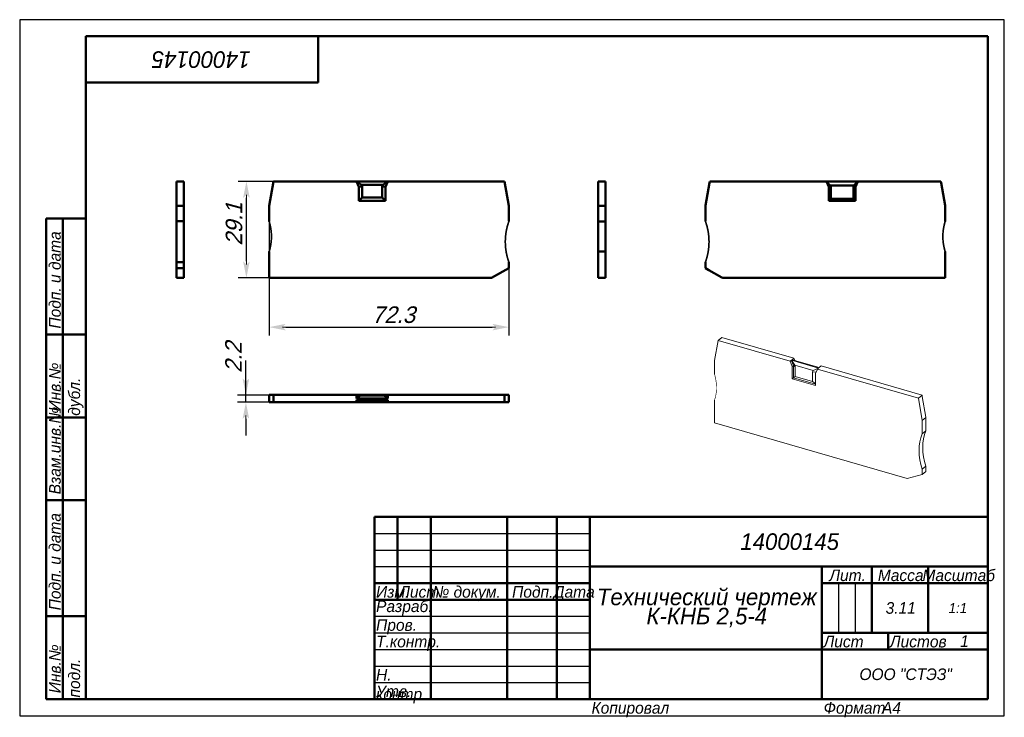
# Model space of a CAD drawing. Header units: millimetres. Extents: x 0 to 297, y 0 to 210.
import ezdxf

# ---------------------------------------------------------------- set-up
doc = ezdxf.new("R2010")
doc.units = ezdxf.units.MM
doc.styles.add('TextStyle_1', font='T-FLEX Type A.TTF', dxfattribs={"oblique": 15, "height": 5})
doc.dimstyles.new('DIM_ST_1', dxfattribs={"dimtxt": 5, "dimasz": 5, "dimexe": 2.5, "dimexo": 0, "dimtad": 1, "dimrnd": 0.01, "dimdsep": 46, "dimtxsty": 'TextStyle_1', "dimblk": 'Arrow_3_C7_Status', "dimcen": 0.09, "dimclrd": 7, "dimclre": 7, "dimclrt": 7, "dimazin": 0, "dimtfac": 1, "dimtdec": 0, "dimtmove": 0, "dimatfit": 0, "dimldrblk": 'NONE', "dimfxl": 1, "dimtvp": 1, "dimtolj": 1, "dimarcsym": 0})
doc.dimstyles.new('DIM_ST_2', dxfattribs={"dimtxt": 5, "dimasz": 5, "dimexe": 2.5, "dimexo": 0, "dimtad": 1, "dimrnd": 0.01, "dimdsep": 46, "dimtxsty": 'TextStyle_1', "dimblk": 'Arrow_3_C7_Status', "dimcen": 0.09, "dimclrd": 7, "dimclre": 7, "dimclrt": 7, "dimazin": 0, "dimtfac": 1, "dimtdec": 0, "dimtmove": 0, "dimatfit": 0, "dimldrblk": 'NONE', "dimfxl": 1, "dimtvp": 1, "dimtolj": 1, "dimarcsym": 0})

# ---------------------------------------------------------------- blocks, each defined once
blk = doc.blocks.new('Arrow_3_C7_Status')
at = {"color": 7, "lineweight": 0, "flags": 128}
blk.add_lwpolyline([(-1, 0), (-0.8, 0)], dxfattribs=at)
at = {"color": 7}
blk.add_solid([(-1, -0.2), (0, 0), (-0.8, 0), (-1, 0.2)], dxfattribs=at)
blk = doc.blocks.new('*D5')
at = {"color": 7, "lineweight": -2}
for p, q in [((76.56, 161.21), (65.89, 161.21)), ((68.39, 137.11), (68.39, 156.21)), ((75.26, 132.11), (65.89, 132.11))]:
    blk.add_line(p, q, dxfattribs=at)
at = {"layer": 'Defpoints', "color": 0}
for p in [(68.39, 161.21), (76.56, 161.21), (75.26, 132.11)]:
    blk.add_point(p, dxfattribs=at)
at = {"color": 7, "lineweight": -2, "xscale": 5, "yscale": 5, "zscale": 5}
for p, rotation in [((68.39, 161.21), 90), ((68.39, 132.11), 270)]:
    blk.add_blockref('Arrow_3_C7_Status', p, dxfattribs=dict(at, rotation=rotation))
blk = doc.blocks.new('_None')
blk = doc.blocks.new('*D6')
at = {"color": 7, "lineweight": -2}
for p, q in [((75.26, 149.1), (75.26, 114.75)), ((147.56, 136.83), (147.56, 114.75)), ((80.26, 117.25), (142.56, 117.25))]:
    blk.add_line(p, q, dxfattribs=at)
at = {"layer": 'Defpoints', "color": 0}
for p in [(75.26, 149.1), (147.56, 136.83), (147.56, 117.25)]:
    blk.add_point(p, dxfattribs=at)
at = {"color": 7, "lineweight": -2, "xscale": 5, "yscale": 5, "zscale": 5}
for p, rotation in [((75.26, 117.25), 180), ((147.56, 117.25), 360)]:
    blk.add_blockref('Arrow_3_C7_Status', p, dxfattribs=dict(at, rotation=rotation))
blk = doc.blocks.new('*D7')
at = {"color": 7, "lineweight": -2}
for p, q in [((68.24, 96.77), (68.24, 107.19)), ((68.24, 101.77), (68.24, 106.77)), ((76.56, 96.77), (65.74, 96.77)), ((68.24, 94.57), (68.24, 96.77)), ((76.56, 94.57), (65.74, 94.57)), ((68.24, 89.57), (68.24, 84.57))]:
    blk.add_line(p, q, dxfattribs=at)
at = {"layer": 'Defpoints', "color": 0}
for p in [(68.24, 96.77), (76.56, 96.77), (76.56, 94.57)]:
    blk.add_point(p, dxfattribs=at)
at = {"color": 7, "lineweight": -2, "xscale": 5, "yscale": 5, "zscale": 5}
for p, rotation in [((68.24, 96.77), 270), ((68.24, 94.57), 90)]:
    blk.add_blockref('Arrow_3_C7_Status', p, dxfattribs=dict(at, rotation=rotation))
blk = doc.blocks.new('_FR1Страница_1')
at = {"color": 7, "lineweight": 25, "flags": 128}
for points in [[(0, 210), (0, 0)], [(297, 210), (0, 210)], [(297, 0), (297, 210)], [(107, 55), (172, 55)], [(107, 50), (172, 50)], [(107, 45), (172, 45)], [(247, 40), (247, 25)], [(252, 40), (252, 25)], [(107, 30), (172, 30)], [(107, 25), (172, 25)], [(107, 20), (172, 20)], [(242, 20), (292, 20)], [(107, 15), (172, 15)], [(107, 10), (172, 10)], [(0, 0), (297, 0)]]:
    blk.add_lwpolyline(points, dxfattribs=at)
at = {"color": 7, "lineweight": 50, "flags": 128}
for points in [[(20, 5), (20, 205)], [(20, 205), (292, 205)], [(90, 191), (90, 205)], [(292, 205), (292, 5)], [(20, 191), (90, 191)], [(8, 5), (8, 150)], [(8, 150), (20, 150)], [(13, 150), (13, 5)], [(8, 115), (20, 115)], [(8, 90), (20, 90)], [(20, 65), (8, 65)], [(107, 5), (107, 60)], [(107, 60), (292, 60)], [(114, 60), (114, 35)], [(124, 60), (124, 5)], [(147, 60), (147, 5)], [(162, 60), (162, 5)], [(172, 60), (172, 5)], [(172, 45), (292, 45)], [(242, 45), (242, 5)], [(257, 45), (257, 25)], [(274, 45), (274, 25)], [(107, 40), (172, 40)], [(242, 40), (292, 40)], [(107, 35), (172, 35)], [(8, 30), (20, 30)], [(242, 25), (292, 25)], [(262, 25), (262, 20)], [(172, 20), (292, 20)], [(20, 5), (8, 5)], [(292, 5), (20, 5)]]:
    blk.add_lwpolyline(points, dxfattribs=at)
at = {"color": 7}
for s, insert, char_height, width, attachment_point, rotation in [('\\pl0.5;{\\fT-FLEX Type A|b0|i1;\\l14000145 \\P}', (55, 198), 5, 72.5, 5, 180), ('\\pl0.5;{\\fT-FLEX Type A|b0|i1;\\l Подп. и дата\\P}', (8.875, 115), 3.5, 36.75, 1, 90), ('\\pl0.5;{\\fT-FLEX Type A|b0|i1;\\l\\P}', (16.5, 132.5), 3.5, 36.75, 5, 90), ('\\pl0.5;{\\fT-FLEX Type A|b0|i1;\\l Инв.№ дубл.\\P}', (8.875, 90), 3.5, 26.75, 1, 90), ('\\pl0.5;{\\fT-FLEX Type A|b0|i1;\\l\\P}', (16.5, 102.5), 3.5, 26.75, 5, 90), ('\\pl0.5;{\\fT-FLEX Type A|b0|i1;\\l Взам.инв.№\\P}', (8.875, 65), 3.5, 26.75, 1, 90), ('\\pl0.5;{\\fT-FLEX Type A|b0|i1;\\l\\P}', (16.5, 77.5), 3.5, 26.75, 5, 90), ('\\pl0.5;{\\fT-FLEX Type A|b0|i1;\\l Подп. и дата\\P}', (8.875, 30), 3.5, 36.75, 1, 90), ('\\pl0.5;{\\fT-FLEX Type A|b0|i1;\\l\\P}', (16.5, 47.5), 3.5, 36.75, 5, 90), ('\\pl0.5;{\\fT-FLEX Type A|b0|i1;\\l Инв.№ подл.\\P}', (8.875, 5), 3.5, 26.75, 1, 90), ('\\pl0.5;{\\fT-FLEX Type A|b0|i1;\\l\\H0.857143x;\\P}', (16.5, 17.5), 3.5, 26.75, 5, 90)]:
    blk.add_mtext(s, dxfattribs=dict(at, insert=insert, char_height=char_height, width=width, attachment_point=attachment_point, rotation=rotation))
for s, insert, char_height, width, attachment_point in [('{\\fT-FLEX Type A|b0|i1;\\l\\P}', (110.5, 59.125), 3.5, 8.75, 2), ('{\\fT-FLEX Type A|b0|i1;\\l\\P}', (114, 59.125), 3.5, 11.75, 1), ('{\\fT-FLEX Type A|b0|i1;\\l \\P}', (124, 59.125), 3.5, 24.75, 1), ('{\\fT-FLEX Type A|b0|i1;\\l\\P}', (162, 59.125), 3.5, 11.75, 1), ('{\\fT-FLEX Type A|b0|i1;\\l\\fT-FLEX Type A|b0|i0;\\P}', (110.5, 54.125), 3.5, 8.75, 2), ('{\\fT-FLEX Type A|b0|i1;\\l\\P}', (114, 54.125), 3.5, 11.75, 1), ('{\\fT-FLEX Type A|b0|i1;\\l \\P}', (124, 54.125), 3.5, 24.75, 1), ('{\\fT-FLEX Type A|b0|i1;\\l\\P}', (162, 54.125), 3.5, 11.75, 1), ('\\pl0.5;{\\fT-FLEX Type A|b0|i1;\\l14000145 \\P}', (232, 52.5), 5, 122.5, 5), ('{\\fT-FLEX Type A|b0|i1;\\l\\P}', (110.5, 49.125), 3.5, 8.75, 2), ('{\\fT-FLEX Type A|b0|i1;\\l\\P}', (114, 49.125), 3.5, 11.75, 1), ('{\\fT-FLEX Type A|b0|i1;\\l \\P}', (124, 49.125), 3.5, 24.75, 1), ('{\\fT-FLEX Type A|b0|i1;\\l\\P}', (162, 49.125), 3.5, 11.75, 1), ('{\\fT-FLEX Type A|b0|i1;\\l \\P}', (110.5, 44.125), 3.5, 8.75, 2), ('{\\fT-FLEX Type A|b0|i1;\\l\\P}', (114, 44.125), 3.5, 11.75, 1), ('{\\fT-FLEX Type A|b0|i1;\\l \\P}', (124, 44.125), 3.5, 24.75, 1), ('{\\fT-FLEX Type A|b0|i1;\\l\\P}', (162, 44.125), 3.5, 11.75, 1), ('\\pl0.5;{\\fT-FLEX Type A|b0|i1;\\lЛит.\\P}', (249.5, 44.125), 3.5, 16.75, 2), ('\\pl0.5;{\\fT-FLEX Type A|b0|i1;\\lМасса\\P}', (265.5, 44.125), 3.5, 18.75, 2), ('\\pl0.5;{\\fT-FLEX Type A|b0|i1;\\lМасштаб\\P}', (283, 44.125), 3.5, 19.75, 2), ('\\pl0.5;{\\fT-FLEX Type A|b0|i1;\\lИзм.\\H0.857143x;\\P}', (107, 39.125), 3.5, 8.75, 1), ('\\pl0.5;{\\fT-FLEX Type A|b0|i1;\\lЛист\\fT-FLEX Type A|b0|i0;\\H0.857143x;\\P}', (114, 39.125), 3.5, 11.75, 1), ('\\pl0.5;{\\fT-FLEX Type A|b0|i1;\\l№ докум.\\P}', (124, 39.125), 3.5, 24.75, 1), ('\\pl0.5;{\\fT-FLEX Type A|b0|i1;\\lПодп.\\P}', (154.5, 39.125), 3.5, 16.75, 2), ('\\pl0.5;{\\fT-FLEX Type A|b0|i1;\\lДата\\fT-FLEX Type A|b0|i0;\\H0.857143x;\\P}', (167, 39.125), 3.5, 11.75, 2), ('\\pl0.5;{\\fT-FLEX Type A|b0|i1;\\lРазраб.\\P}', (107, 32.5), 3.5, 18.75, 4), ('\\pl0.5;{\\fT-FLEX Type A|b0|i1;\\l\\P}', (124, 34.125), 3.5, 24.75, 1), ('\\pl0.5;{\\fT-FLEX Type A|b0|i1;\\l\\H0.857143x;\\P}', (162, 34.125), 3.5, 11.75, 1), ('\\pl0.5;{\\fT-FLEX Type A|b0|i1;\\l3.11\\P}', (265.5, 32.5), 3.5, 18.75, 5), ('{\\fT-FLEX Type A|b0|i1;\\l1:1\\P}', (283, 32.5), 3, 19.5, 5), ('\\pl0.5;{\\fT-FLEX Type A|b0|i1;\\l\\P}', (244.5, 32.5), 3.5, 6.75, 5), ('\\pl0.5;{\\fT-FLEX Type A|b0|i1;\\l\\P}', (249.5, 32.5), 3.5, 6.75, 5), ('\\pl0.5;{\\fT-FLEX Type A|b0|i1;\\l\\P}', (254.5, 32.5), 3.5, 6.75, 5), ('\\pl0.5;{\\fT-FLEX Type A|b0|i1;\\l\\H0.857143x;\\P}', (283, 32.5), 3.5, 19.75, 5), ('\\pl0.5;{\\fT-FLEX Type A|b0|i1;\\lПров.\\P}', (107, 29.125), 3.5, 18.75, 1), ('\\pl0.5;{\\fT-FLEX Type A|b0|i1;\\l\\P}', (124, 29.125), 3.5, 24.75, 1), ('\\pl0.5;{\\fT-FLEX Type A|b0|i1;\\l\\P}', (162, 29.125), 3.5, 11.75, 1), ('\\pl0.5;{\\fT-FLEX Type A|b0|i1;\\lТ.контр.\\P}', (107, 24.125), 3.5, 18.75, 1), ('\\pl0.5;{\\fT-FLEX Type A|b0|i1;\\l\\P}', (124, 24.125), 3.5, 24.75, 1), ('\\pl0.5;{\\fT-FLEX Type A|b0|i1;\\l\\H0.857143x;\\P}', (162, 24.125), 3.5, 11.75, 1), ('\\pl0.5;{\\fT-FLEX Type A|b0|i1;\\lЛист\\P}', (242, 24.125), 3.5, 11.75, 1), ('\\pl0.5;{\\fT-FLEX Type A|b0|i1;\\l\\H0.857143x;\\P}', (257, 24.125), 3.5, 11.75, 2), ('\\pl0.5;{\\fT-FLEX Type A|b0|i1;\\lЛистов\\P}', (262, 24.125), 3.5, 17.75, 1), ('{\\fT-FLEX Type A|b0|i1;\\l1\\P}', (285, 22.5), 3.5, 15.75, 5), ('\\pl0.5;{\\fT-FLEX Type A|b0|i1;\\l\\H0.857143x;\\P}', (285, 24.125), 3.5, 15.75, 2), ('{\\fT-FLEX Type A|b0|i1;\\l\\P}', (257, 22.5), 3.5, 11.75, 5), ('\\pl0.5;{\\fT-FLEX Type A|b0|i1;\\l\\P}', (107, 19.125), 3.5, 18.75, 1), ('\\pl0.5;{\\fT-FLEX Type A|b0|i1;\\l\\P}', (124, 19.125), 3.5, 24.75, 1), ('\\pl0.5;{\\fT-FLEX Type A|b0|i1;\\l\\P}', (162, 19.125), 3.5, 11.75, 1), ('{\\fT-FLEX Type A|b0|i1;\\l}', (207, 20), 3, 71.5, 5), ('\\pl0.5;{\\fT-FLEX Type A|b0|i1;\\lН. контр.\\P}', (107, 14.125), 3.5, 18.75, 1), ('\\pl0.5;{\\fT-FLEX Type A|b0|i1;\\l\\P}', (124, 14.125), 3.5, 24.75, 1), ('\\pl0.5;{\\fT-FLEX Type A|b0|i1;\\l\\H0.857143x;\\P}', (162, 14.125), 3.5, 11.75, 1), ('\\pl0.6;{\\fT-FLEX Type A|b0|i1;\\l \\P}', (207, 12.5), 3.5, 71.75, 5), ('\\pl0.5;{\\fT-FLEX Type A|b0|i1;\\lООО "СТЭЗ"\\P}', (267, 12.5), 3.5, 51.75, 5), ('\\pl0.5;{\\fT-FLEX Type A|b0|i1;\\lУтв.\\P}', (107, 9.125), 3.5, 18.75, 1), ('\\pl0.5;{\\fT-FLEX Type A|b0|i1;\\l\\P}', (124, 9.125), 3.5, 24.75, 1), ('\\pl0.5;{\\fT-FLEX Type A|b0|i1;\\l\\H0.857143x;\\P}', (162, 9.125), 3.5, 11.75, 1), ('\\pl0.5;{\\fT-FLEX Type A|b0|i1;\\lКопировал\\P}', (172, 4.125), 3.5, 23.566, 1), ('\\pl0.5;{\\fT-FLEX Type A|b0|i1;\\l\\P}', (193.816, 4.125), 3.5, 40.967, 1), ('\\pl0.5;{\\fT-FLEX Type A|b0|i1;\\lФормат\\P}', (242, 4.125), 3.5, 18.675, 1), ('\\pl0.5;{\\fT-FLEX Type A|b0|i1;\\l\\P}', (258.925, 4.125), 3.5, 9.825, 1), ('{\\fT-FLEX Type A|b0|i1;\\lA4\\P}', (262.962, 4.125), 3.5, 9.825, 2)]:
    blk.add_mtext(s, dxfattribs=dict(at, insert=insert, char_height=char_height, width=width, attachment_point=attachment_point))
at = {"color": 7, "insert": (207, 32.5), "char_height": 5, "width": 72.5, "attachment_point": 5, "line_spacing_factor": 0.692771}
blk.add_mtext('\\pl0.5;{\\fT-FLEX Type A|b0|i1;\\lТехнический чертеж\\PК-КНБ 2,5-4\\P}', dxfattribs=at)
blk = doc.blocks.new('Страница_1')
at = {"color": 7, "lineweight": 50, "flags": 128}
for points in [[(47.28, 161.212), (49.48, 161.212)], [(47.28, 161.212), (47.28, 153.839)], [(49.48, 160.799), (49.48, 161.212)], [(49.48, 160.799), (49.48, 153.925)], [(75.262, 153.839), (76.562, 161.212)], [(76.562, 161.212), (101.615, 161.212)], [(103.113, 160.212), (101.615, 161.212)], [(101.615, 161.212), (102.312, 159.535)], [(101.615, 161.212), (111.059, 161.212)], [(109.56, 160.212), (111.059, 161.212)], [(110.362, 159.535), (111.059, 161.212)], [(111.059, 161.212), (146.262, 161.212)], [(146.262, 161.212), (147.562, 153.839)], [(176.715, 161.212), (174.515, 161.212)], [(174.515, 160.799), (174.515, 161.212)], [(174.515, 153.925), (174.515, 160.799)], [(176.715, 153.839), (176.715, 161.212)], [(208.074, 160.799), (206.862, 153.925)], [(208.074, 160.799), (208.147, 161.212)], [(243.35, 161.212), (208.147, 161.212)], [(243.35, 161.212), (244.047, 159.535)], [(243.35, 161.212), (244.498, 160.012)], [(243.35, 161.212), (252.794, 161.212)], [(252.794, 161.212), (251.645, 160.012)], [(252.097, 159.535), (252.794, 161.212)], [(277.847, 161.212), (252.794, 161.212)], [(277.92, 160.799), (277.847, 161.212)], [(279.132, 153.925), (277.92, 160.799)], [(102.312, 159.535), (103.312, 159.735)], [(102.312, 159.535), (102.312, 155.312)], [(103.113, 160.212), (109.56, 160.212)], [(103.113, 160.212), (103.312, 159.735)], [(103.312, 156.312), (103.312, 159.735)], [(109.56, 160.212), (109.362, 159.735)], [(109.362, 156.312), (109.362, 159.735)], [(110.362, 159.535), (109.362, 159.735)], [(110.362, 155.312), (110.362, 159.535)], [(244.047, 159.535), (244.647, 159.655)], [(244.047, 159.535), (244.047, 155.312)], [(244.498, 160.012), (251.645, 160.012)], [(244.498, 160.012), (244.647, 159.655)], [(244.647, 155.912), (244.647, 159.655)], [(251.645, 160.012), (251.497, 159.655)], [(252.097, 159.535), (251.497, 159.655)], [(251.497, 155.912), (251.497, 159.655)], [(252.097, 155.312), (252.097, 159.535)], [(102.312, 155.312), (103.312, 156.312)], [(102.312, 155.312), (110.362, 155.312)], [(103.312, 156.312), (109.362, 156.312)], [(110.362, 155.312), (109.362, 156.312)], [(244.047, 155.312), (244.647, 155.912)], [(244.047, 155.312), (252.097, 155.312)], [(244.647, 155.912), (251.497, 155.912)], [(252.097, 155.312), (251.497, 155.912)], [(47.28, 153.839), (47.28, 149.192)], [(47.28, 153.839), (49.48, 153.839)], [(49.48, 153.925), (49.48, 153.839)], [(49.48, 153.839), (49.48, 149.192)], [(75.262, 149.105), (75.262, 153.839)], [(147.562, 153.839), (147.562, 149.192)], [(174.515, 153.925), (174.515, 153.839)], [(176.715, 153.839), (174.515, 153.839)], [(174.515, 149.105), (174.515, 153.839)], [(176.715, 149.105), (176.715, 153.839)], [(206.862, 153.925), (206.847, 153.839)], [(206.847, 153.839), (206.847, 149.192)], [(279.132, 153.925), (279.147, 153.839)], [(279.147, 149.105), (279.147, 153.839)], [(49.48, 149.192), (47.28, 149.192)], [(47.28, 149.192), (47.28, 136.832)], [(49.48, 149.192), (49.48, 136.832)], [(174.515, 149.105), (176.715, 149.105)], [(174.515, 144.586), (174.515, 149.105)], [(176.715, 144.586), (176.715, 149.105)], [(176.715, 146.101), (176.715, 146.285)], [(176.715, 145.698), (176.715, 145.754)], [(47.28, 144.811), (47.28, 144.811)], [(174.515, 140.068), (174.515, 144.586)], [(176.715, 140.068), (176.715, 144.586)], [(75.262, 132.112), (75.262, 140.068)], [(174.515, 140.068), (176.715, 140.068)], [(174.515, 132.112), (174.515, 140.068)], [(176.715, 132.112), (176.715, 140.068)], [(279.147, 132.112), (279.147, 140.068)], [(47.28, 136.832), (47.28, 135.006)], [(49.48, 136.832), (47.28, 136.832)], [(49.48, 136.832), (49.48, 135.006)], [(147.562, 136.832), (147.562, 135.006)], [(206.847, 136.832), (206.847, 135.006)], [(47.28, 135.006), (49.48, 135.006)], [(47.28, 135.006), (47.28, 132.112)], [(49.48, 134.435), (49.48, 135.006)], [(49.48, 134.435), (49.48, 132.237)], [(147.562, 135.006), (142.341, 132.112)], [(207.877, 134.435), (206.847, 135.006)], [(207.877, 134.435), (211.841, 132.237)], [(47.28, 132.112), (49.48, 132.112)], [(49.48, 132.237), (49.48, 132.112)], [(142.341, 132.112), (75.262, 132.112)], [(176.715, 132.112), (174.515, 132.112)], [(211.841, 132.237), (212.068, 132.112)], [(212.068, 132.112), (279.147, 132.112)], [(75.262, 94.574), (75.262, 96.774)], [(75.277, 96.774), (75.262, 96.774)], [(75.277, 96.774), (76.489, 96.774)], [(76.489, 96.774), (76.562, 96.774)], [(76.562, 94.574), (76.562, 96.774)], [(76.562, 96.774), (101.615, 96.774)], [(101.615, 95.674), (101.615, 96.774)], [(102.312, 96.774), (101.615, 96.774)], [(101.615, 95.674), (102.763, 96.574)], [(111.059, 95.674), (101.615, 95.674)], [(101.615, 95.274), (101.615, 94.574)], [(103.113, 94.674), (101.615, 95.274)], [(101.615, 95.274), (111.059, 95.274)], [(102.312, 96.774), (102.312, 96.22)], [(110.362, 96.774), (102.312, 96.774)], [(109.91, 96.574), (102.763, 96.574)], [(109.56, 94.674), (111.059, 95.274)], [(111.059, 95.674), (109.91, 96.574)], [(110.362, 96.774), (110.362, 96.22)], [(111.059, 96.774), (110.362, 96.774)], [(111.059, 95.674), (111.059, 96.774)], [(111.059, 96.774), (146.262, 96.774)], [(111.059, 95.274), (111.059, 94.574)], [(146.335, 96.774), (146.262, 96.774)], [(146.262, 94.574), (146.262, 96.774)], [(146.335, 96.774), (147.547, 96.774)], [(147.547, 96.774), (147.562, 96.774)], [(147.562, 94.574), (147.562, 96.774)], [(75.262, 94.574), (76.562, 94.574)], [(76.562, 94.574), (101.615, 94.574)], [(101.615, 94.574), (102.312, 94.574)], [(102.312, 94.574), (102.312, 94.995)], [(102.312, 94.574), (110.362, 94.574)], [(103.113, 94.674), (109.56, 94.674)], [(110.362, 94.574), (110.362, 94.995)], [(110.362, 94.574), (111.059, 94.574)], [(111.059, 94.574), (146.262, 94.574)], [(146.262, 94.574), (147.562, 94.574)]]:
    blk.add_lwpolyline(points, dxfattribs=at)
at = {"color": 7, "linetype": 'Continuous', "lineweight": 50, "const_width": 0.5}
for points in [[(75.943, 144.586, 0.0749612), (75.262, 149.105, 0.0749612)], [(147.562, 149.192, 0.1764751), (147.562, 136.832, 0.1764751)], [(206.847, 136.832, 0.1764751), (206.847, 149.192, 0.1764751)], [(279.147, 149.105, 0.0749612), (278.466, 144.586, 0.0749612)], [(75.262, 140.068, 0.0749612), (75.943, 144.586, 0.0749612)], [(278.466, 144.586, 0.0749612), (279.147, 140.068, 0.0749612)]]:
    blk.add_lwpolyline(points, format="xyb", dxfattribs=at)
at = {"color": 7, "lineweight": 18, "flags": 128}
for points in [[(209.606, 107.149), (210.732, 113.209)], [(210.732, 113.209), (211.832, 114.162)], [(210.732, 113.209), (232.429, 106.946)], [(211.832, 114.162), (233.529, 107.898)], [(209.606, 103.049), (209.606, 107.149)], [(232.779, 107.249), (232.429, 106.946)], [(232.429, 106.946), (233.032, 105.319)], [(233.776, 105.748), (232.779, 107.249)], [(232.823, 107.129), (232.779, 107.249)], [(232.779, 107.249), (240.957, 104.888)], [(232.823, 107.129), (233.382, 105.623)], [(232.979, 107.422), (233.529, 107.898)], [(241.157, 105.061), (232.979, 107.422)], [(233.793, 107.187), (233.529, 107.898)], [(233.032, 105.319), (233.382, 105.623)], [(233.032, 105.319), (233.032, 101.662)], [(233.382, 105.623), (233.382, 101.965)], [(233.382, 105.623), (233.948, 105.286)], [(233.776, 105.748), (233.948, 105.286)], [(233.776, 105.748), (239.359, 104.137)], [(233.948, 102.321), (233.948, 105.286)], [(239.359, 104.137), (239.188, 103.773)], [(239.359, 104.137), (240.957, 104.888)], [(240.004, 103.307), (240.607, 104.585)], [(240.957, 104.888), (240.607, 104.585)], [(240.607, 104.585), (271.094, 95.784)], [(241.157, 105.061), (241.707, 105.537)], [(241.707, 105.537), (272.194, 96.737)], [(233.032, 101.662), (233.382, 101.965)], [(233.032, 101.662), (240.004, 99.649)], [(233.382, 101.965), (233.948, 102.321)], [(233.382, 101.965), (240.004, 100.054)], [(233.948, 102.321), (239.188, 100.809)], [(240.16, 103.637), (239.188, 103.773)], [(239.188, 100.809), (239.188, 103.773)], [(240.004, 99.649), (240.004, 103.307)], [(240.004, 100.21), (239.188, 100.809)], [(209.606, 88.333), (209.606, 95.223)], [(271.094, 95.784), (272.194, 96.737)], [(271.094, 95.784), (272.22, 89.074)], [(272.257, 96.361), (272.194, 96.737)], [(272.257, 96.361), (273.307, 90.105)], [(272.22, 89.074), (273.32, 90.027)], [(273.307, 90.105), (273.32, 90.027)], [(273.32, 90.027), (273.32, 86.002)], [(267.699, 71.563), (209.606, 88.333)], [(272.22, 89.074), (272.22, 85.05)], [(272.22, 85.05), (271.809, 83.866), (271.513, 82.619), (271.335, 81.317), (271.275, 79.97), (271.335, 78.589), (271.513, 77.184), (271.809, 75.766), (272.22, 74.346)], [(273.32, 86.002), (272.22, 85.05)], [(273.32, 86.002), (272.909, 84.819), (272.613, 83.572), (272.435, 82.27), (272.375, 80.923), (272.435, 79.542), (272.613, 78.137), (272.909, 76.719), (273.32, 75.298)], [(273.32, 75.298), (272.22, 74.346)], [(272.22, 74.346), (272.22, 72.764)], [(273.32, 75.298), (273.32, 73.716)], [(272.22, 72.764), (267.699, 71.563)], [(272.22, 72.764), (273.32, 73.716)]]:
    blk.add_lwpolyline(points, dxfattribs=at)
at = {"color": 7, "linetype": 'Continuous', "lineweight": 18, "const_width": 0.18}
for points in [[(210.196, 98.966, 0.0689582), (209.606, 103.049, 0.0689582)], [(209.606, 95.223, 0.0817434), (210.196, 98.966, 0.0817434)]]:
    blk.add_lwpolyline(points, format="xyb", dxfattribs=at)
blk.add_blockref('_FR1Страница_1', (0, 0))
at = {"color": 7, "style": 'TextStyle_1', "oblique": 15}
for s, p in [('29.1', (67.142, 141.839)), ('2.2', (66.992, 103.444))]:
    blk.add_text(s, height=5, rotation=90, dxfattribs=at).set_placement(p)
blk.add_text('72.3', height=5, dxfattribs=at).set_placement((106.232, 118.502))
for base, p1, p2, picture, middle in [((68.392, 161.212), (75.262, 132.112), (76.562, 161.212), '*D5', (68.392, 146.662)), ((68.242, 96.774), (76.562, 94.574), (76.562, 96.774), '*D7', (68.242, 107.194))]:
    dim = blk.add_linear_dim(base=base, p1=p1, p2=p2, angle=90, text=' ', dimstyle='DIM_ST_1')
    dim.commit()
    dim.dimension.update_dxf_attribs({"geometry": picture, "text_midpoint": middle, "dimtype": 160})
dim = blk.add_linear_dim(base=(147.562, 117.252), p1=(75.262, 149.105), p2=(147.562, 136.832), text=' ', dimstyle='DIM_ST_2')
dim.commit()
dim.dimension.update_dxf_attribs({"geometry": '*D6', "text_midpoint": (111.412, 117.252), "dimtype": 160})

msp = doc.modelspace()

# ---------------------------------------------------------------- block references
msp.add_blockref('Страница_1', (0, 0))

doc.saveas('drawing.dxf')
